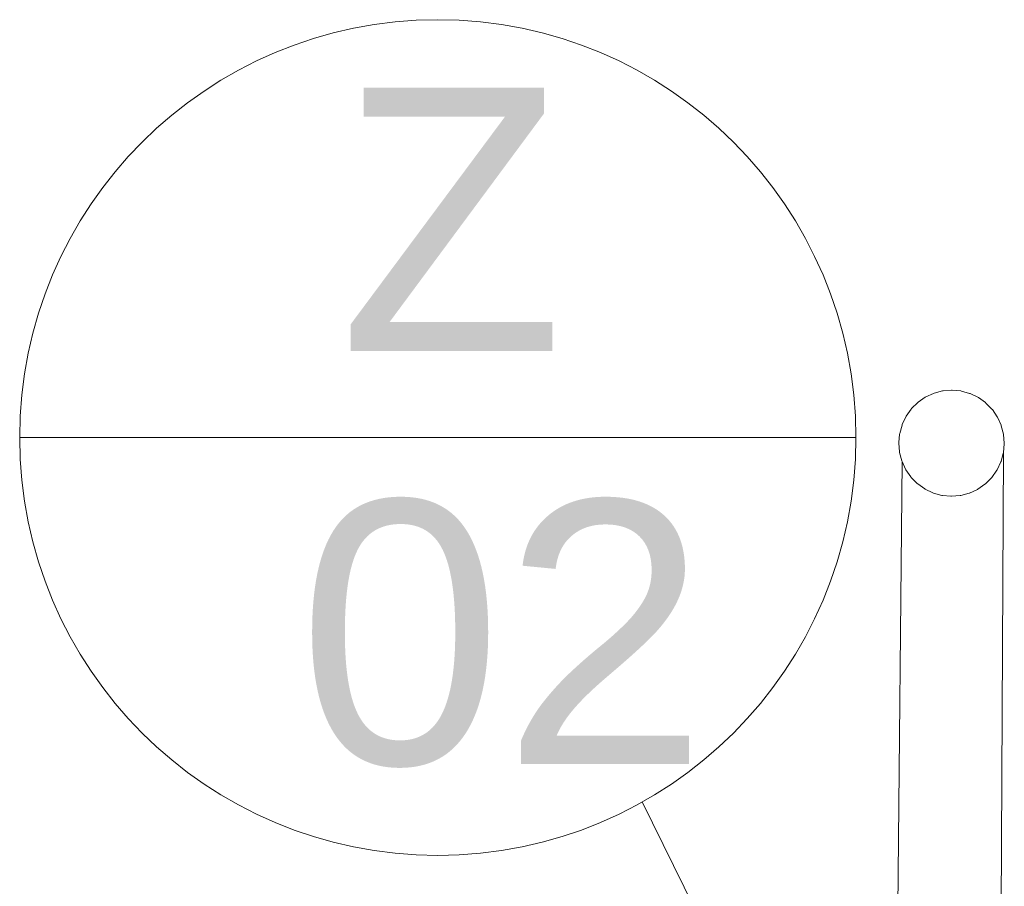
# Model space of a CAD drawing. Header units: millimetres. Extents: x 126830 to 197420, y -10585 to 21156.
# Tile 76 of 100: x 187415 to 187789, y 9078 to 9406. Entities that reach past the tile are written whole.
import ezdxf

# ---------------------------------------------------------------- set-up
doc = ezdxf.new("R2010")
doc.units = ezdxf.units.MM
doc.header["$MEASUREMENT"] = 0
doc.layers.add('Popis', color=7, linetype='Continuous')
doc.layers.add('Popis_CZ', color=7, linetype='Continuous')
doc.styles.add('GENEROVANÝ_STYL_1', font='txt')

msp = doc.modelspace()

# ---------------------------------------------------------------- linework, layer by layer
at = {"color": 1, "linetype": 'Continuous', "lineweight": 13}
for p, q in [((187787.18, 8992.21), (187788.55, 9242.21)), ((187750.06, 9238.82), (187747.78, 8992.21))]:
    msp.add_line(p, q, dxfattribs=at)
at = {"color": 1, "linetype": 'Continuous', "lineweight": 13, "flags": 128}
msp.add_lwpolyline([(187788.83, 9245.46), (187788.55, 9242.21), (187788.48, 9241.97), (187787.64, 9238.82), (187787.54, 9238.6), (187786.17, 9235.64), (187786.03, 9235.44), (187784.17, 9232.76), (187784, 9232.59), (187781.71, 9230.27), (187781.51, 9230.13), (187778.85, 9228.26), (187778.63, 9228.16), (187775.69, 9226.78), (187775.46, 9226.71), (187772.32, 9225.87), (187772.08, 9225.85), (187768.85, 9225.56), (187768.61, 9225.58), (187765.38, 9225.87), (187765.14, 9225.93), (187762.01, 9226.77), (187761.79, 9226.88), (187758.85, 9228.26), (187758.65, 9228.4), (187755.99, 9230.27), (187755.82, 9230.44), (187753.53, 9232.76), (187753.39, 9232.96), (187751.53, 9235.63), (187751.43, 9235.85), (187750.06, 9238.82), (187749.99, 9239.05), (187749.15, 9242.21), (187749.13, 9242.45), (187748.85, 9245.71), (187748.87, 9245.95), (187749.15, 9249.21), (187749.22, 9249.44), (187750.06, 9252.6), (187750.16, 9252.82), (187751.53, 9255.78), (187751.67, 9255.98), (187753.53, 9258.66), (187753.7, 9258.83), (187755.99, 9261.14), (187756.2, 9261.28), (187758.85, 9263.16), (187759.07, 9263.26), (187762.01, 9264.64), (187762.25, 9264.7), (187765.38, 9265.55), (187765.62, 9265.57), (187768.85, 9265.86), (187769.1, 9265.83), (187772.32, 9265.55), (187772.56, 9265.49), (187775.69, 9264.64), (187775.91, 9264.54), (187778.85, 9263.16), (187779.05, 9263.02), (187781.71, 9261.14), (187781.88, 9260.97), (187784.17, 9258.66), (187784.31, 9258.46), (187786.17, 9255.78), (187786.27, 9255.56), (187787.64, 9252.6), (187787.71, 9252.36), (187788.55, 9249.21), (187788.57, 9248.96), (187788.85, 9245.71)], close=True, dxfattribs=at)
at = {"layer": 'Popis', "color": 1, "linetype": 'Continuous', "lineweight": 18}
for p, q in [((187415.41, 9247.87), (187732.56, 9247.87)), ((187751.13, 8906.73), (187651.56, 9109.57))]:
    msp.add_line(p, q, dxfattribs=at)
msp.add_circle((187573.98, 9247.87), 158.58, dxfattribs=at)

# ---------------------------------------------------------------- texts
at = {"layer": 'Popis_CZ', "color": 154, "linetype": 'Continuous', "lineweight": 13, "insert": (187579.15, 9251.58), "char_height": 100, "attachment_point": 5, "line_spacing_factor": 0.940294, "style": 'GENEROVANÝ_STYL_1'}
msp.add_mtext('\\A1;{\\pqc;\\fArial|b0|i0|c238|p38;Z\\P\\pqc;\\fArial|b0|i0|c238|p38; 0\\fArial|b0|i0|c238|p38;2}', dxfattribs=at)

doc.saveas('drawing.dxf')
